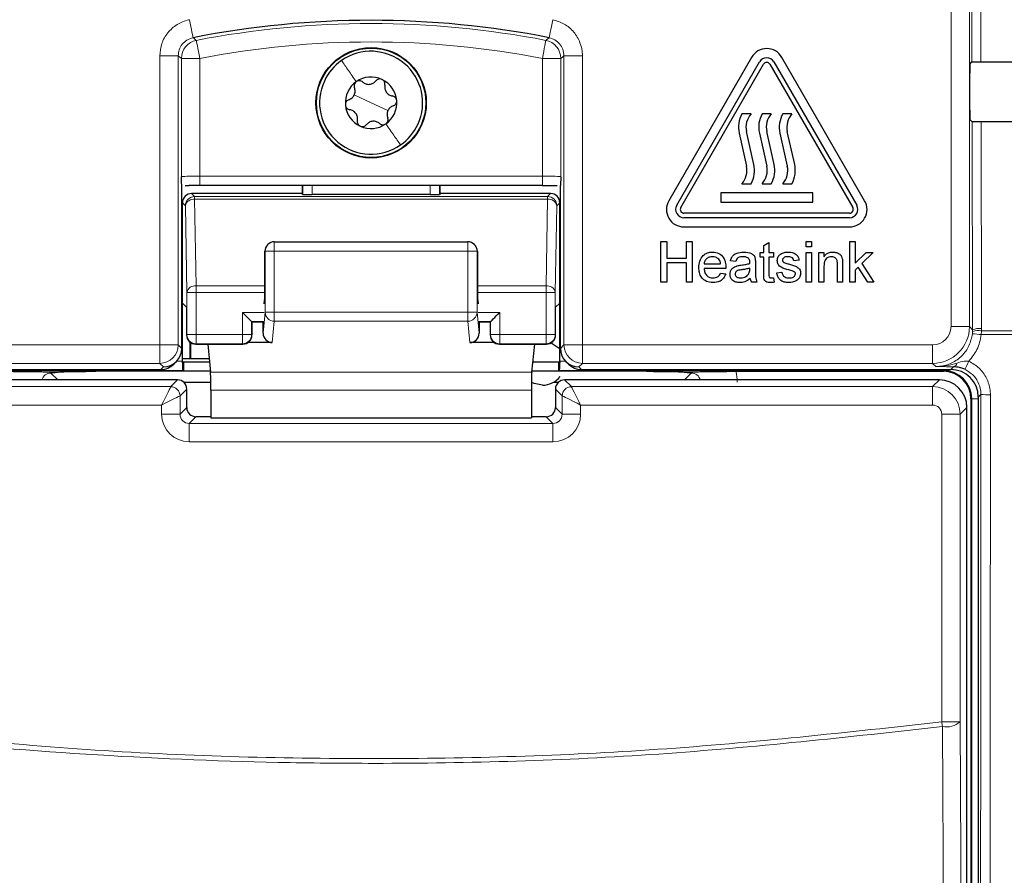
# Model space of a CAD drawing. Header units: millimetres. Extents: x 5 to 418, y 2 to 292.
# Tile 18 of 50: x 106 to 120, y 158 to 170. Entities that reach past the tile are written whole.
import ezdxf

# ---------------------------------------------------------------- set-up
doc = ezdxf.new("R2010")
doc.units = ezdxf.units.MM

msp = doc.modelspace()

# ---------------------------------------------------------------- linework, layer by layer
at = {"color": 7, "linetype": 'Continuous', "lineweight": 18}
for p, q in [((118.9879, 165.3394), (118.9879, 186.2565)), ((119.2378, 186.2565), (119.2378, 165.3394)), ((119.2723, 168.9365), (119.2707, 169.628)), ((119.3916, 169.6258), (119.3932, 168.9387)), ((108.2379, 165.0894), (108.2379, 169.0205)), ((108.2379, 169.0205), (108.4878, 169.0205)), ((108.4878, 169.0205), (108.4878, 165.0894)), ((108.5316, 167.3772), (108.5316, 168.9845)), ((108.5316, 168.9845), (108.7816, 168.9845)), ((108.7816, 168.9845), (108.7816, 167.3837)), ((113.4355, 168.9845), (113.6855, 168.9845)), ((113.4355, 167.3837), (113.4355, 168.9845)), ((113.6855, 168.9845), (113.6855, 167.3772)), ((113.9792, 169.0205), (113.7293, 169.0205)), ((113.7293, 165.0894), (113.7293, 169.0205)), ((113.9792, 169.0205), (113.9792, 165.0894)), ((111.1086, 168.3815), (110.8801, 168.4881)), ((111.1086, 168.3815), (111.337, 168.2748)), ((119.2809, 165.2964), (119.2742, 168.1245)), ((119.3951, 168.1223), (119.4017, 165.3129)), ((108.7816, 167.2587), (108.7816, 167.3837)), ((108.7816, 167.3837), (113.4355, 167.3837)), ((113.4355, 167.2587), (113.4355, 167.3837)), ((110.1814, 167.137), (110.1814, 167.2587)), ((110.3064, 167.2587), (110.3064, 167.1348)), ((111.9107, 167.1348), (111.9107, 167.2587)), ((112.0357, 167.2587), (112.0357, 167.137)), ((108.6703, 167.1479), (108.7108, 167.1073)), ((108.7108, 167.1073), (108.7108, 167.0707)), ((108.7108, 167.1073), (113.5063, 167.1073)), ((113.5063, 167.1073), (113.5468, 167.1479)), ((113.5063, 167.0707), (113.5063, 167.1073)), ((108.5859, 166.9824), (108.5453, 167.0229)), ((108.6064, 165.8047), (108.5859, 166.9824)), ((108.7108, 167.0707), (108.7314, 165.8931)), ((108.7108, 167.0707), (113.5063, 167.0707)), ((113.4857, 165.8931), (113.5063, 167.0707)), ((113.6313, 166.9824), (113.6107, 165.8047)), ((113.6718, 167.0229), (113.6313, 166.9824)), ((109.7939, 166.3668), (109.7939, 166.4917)), ((112.4232, 166.3668), (112.4232, 166.4917)), ((109.6689, 166.3668), (109.6645, 166.3624)), ((109.6689, 166.3668), (109.7939, 166.3668)), ((109.6689, 165.5352), (109.6689, 166.3668)), ((109.7939, 166.3668), (109.7939, 165.5352)), ((112.4232, 166.3668), (109.7939, 166.3668)), ((112.4232, 165.5352), (112.4232, 166.3668)), ((112.4232, 166.3668), (112.5482, 166.3668)), ((112.5482, 166.3668), (112.5482, 165.5352)), ((112.5526, 166.3624), (112.5482, 166.3668)), ((108.7314, 165.8931), (108.7314, 165.8047)), ((108.7314, 165.8931), (109.6645, 165.8931)), ((112.5526, 165.8931), (113.4857, 165.8931)), ((113.4857, 165.8047), (113.4857, 165.8931)), ((108.6064, 165.2314), (108.6064, 165.8047)), ((108.7314, 165.8047), (108.6064, 165.8047)), ((108.7314, 165.8047), (108.7314, 165.2314)), ((108.7314, 165.8047), (109.6644, 165.8047)), ((112.5528, 165.8047), (113.4857, 165.8047)), ((113.4857, 165.2314), (113.4857, 165.8047)), ((113.6107, 165.8047), (113.4857, 165.8047)), ((113.6107, 165.8047), (113.6107, 165.2314)), ((109.3607, 165.2314), (109.3607, 165.5314)), ((109.6536, 165.5314), (109.3607, 165.5314)), ((109.6414, 165.2493), (109.6689, 165.5352)), ((109.6689, 165.5352), (109.7939, 165.5352)), ((109.7939, 165.5352), (112.4232, 165.5352)), ((109.7939, 165.4122), (109.7939, 165.5352)), ((112.4232, 165.5352), (112.5482, 165.5352)), ((112.4232, 165.4122), (112.4232, 165.5352)), ((112.5482, 165.5352), (112.5757, 165.2493)), ((112.8564, 165.5314), (112.5635, 165.5314)), ((112.8564, 165.5314), (112.8564, 165.2314)), ((109.4857, 165.4065), (109.4857, 165.2314)), ((109.6515, 165.4065), (109.4857, 165.4065)), ((109.7939, 165.4122), (109.766, 165.1227)), ((112.4232, 165.4122), (109.7939, 165.4122)), ((112.4511, 165.1227), (112.4232, 165.4122)), ((112.7314, 165.4065), (112.5657, 165.4065)), ((112.7314, 165.2314), (112.7314, 165.4065)), ((108.6016, 165.2267), (108.6064, 165.2314)), ((108.7314, 165.2314), (108.6064, 165.2314)), ((108.7314, 165.2314), (108.7314, 165.1065)), ((108.7314, 165.2314), (109.3607, 165.2314)), ((109.3607, 165.1065), (109.3607, 165.2314)), ((109.4857, 165.2314), (109.3607, 165.2314)), ((109.4857, 165.2314), (109.4905, 165.2267)), ((112.7266, 165.2267), (112.7314, 165.2314)), ((112.8564, 165.2314), (112.7314, 165.2314)), ((112.8564, 165.2314), (112.8564, 165.1065)), ((112.8564, 165.2314), (113.4857, 165.2314)), ((113.4857, 165.1065), (113.4857, 165.2314)), ((113.6107, 165.2314), (113.4857, 165.2314)), ((113.6107, 165.2314), (113.6155, 165.2267)), ((119.2378, 165.3394), (118.9879, 165.3394)), ((119.2378, 165.3394), (119.2809, 165.2964)), ((119.2779, 165.2405), (119.2803, 165.2721)), ((119.2803, 165.2721), (119.2809, 165.2964)), ((119.401, 165.2827), (119.3979, 165.23)), ((125.4885, 165.23), (119.3979, 165.23)), ((119.4017, 165.3129), (119.401, 165.2827)), ((119.401, 165.2827), (125.4878, 165.2827)), ((103.4792, 165.0894), (108.2379, 165.0894)), ((108.2379, 165.0894), (108.2379, 164.8394)), ((108.2379, 165.0894), (108.4878, 165.0894)), ((108.4878, 165.0894), (108.5359, 165.0413)), ((108.7314, 165.1065), (108.7266, 165.1017)), ((108.7314, 165.1065), (109.3607, 165.1065)), ((109.3655, 165.1017), (109.3607, 165.1065)), ((112.8564, 165.1065), (112.8516, 165.1017)), ((112.8564, 165.1065), (113.4857, 165.1065)), ((113.4905, 165.1017), (113.4857, 165.1065)), ((113.6812, 165.0413), (113.7293, 165.0894)), ((113.7293, 165.0894), (113.9792, 165.0894)), ((113.9792, 164.8394), (113.9792, 165.0894)), ((113.9792, 165.0894), (118.7379, 165.0894)), ((118.7379, 164.8394), (118.7379, 165.0894)), ((108.2379, 164.8394), (103.4792, 164.8394)), ((108.2859, 164.7914), (108.2379, 164.8394)), ((108.4654, 164.8674), (108.5453, 164.8674)), ((113.6718, 164.8674), (113.7517, 164.8674)), ((113.9792, 164.8394), (113.9312, 164.7914)), ((118.7379, 164.8394), (113.9792, 164.8394)), ((118.781, 164.7964), (118.7379, 164.8394)), ((108.5474, 164.7424), (103.3336, 164.7424)), ((106.7582, 164.7066), (106.8503, 164.6145)), ((108.2509, 164.7565), (108.2859, 164.7914)), ((113.2901, 164.7204), (108.927, 164.7204)), ((118.8836, 164.7424), (113.6697, 164.7424)), ((113.9312, 164.7914), (113.9662, 164.7565)), ((115.3668, 164.6145), (115.4589, 164.7066)), ((118.8836, 164.7424), (118.8836, 164.7565)), ((118.8836, 164.7424), (118.8836, 164.7315)), ((118.9836, 164.7565), (119.0204, 164.7933)), ((108.3875, 164.5229), (108.4791, 164.6145)), ((113.738, 164.6145), (113.8296, 164.5229)), ((118.7375, 164.5229), (118.8292, 164.6145)), ((103.4796, 164.5229), (108.3875, 164.5229)), ((108.6041, 164.4895), (108.5125, 164.3979)), ((113.2866, 164.4744), (108.9306, 164.4744)), ((113.7046, 164.3979), (113.613, 164.4895)), ((113.8296, 164.5229), (118.7375, 164.5229)), ((118.7375, 164.5229), (118.7375, 164.2729)), ((119.3937, 164.4166), (119.3586, 164.3815)), ((108.2625, 164.2729), (103.4796, 164.2729)), ((108.2625, 164.1479), (108.2625, 164.2729)), ((108.5125, 164.3979), (108.5125, 164.1479)), ((113.7046, 164.1479), (113.7046, 164.3979)), ((113.9546, 164.2729), (113.9546, 164.1479)), ((118.7375, 164.2729), (113.9546, 164.2729)), ((119.2695, 164.3565), (119.2586, 164.3565)), ((119.2695, 164.3565), (119.3586, 164.3565)), ((119.2695, 136.1315), (119.2695, 164.3565)), ((108.2625, 164.1479), (108.5125, 164.1479)), ((108.5125, 164.1479), (108.6041, 164.2395)), ((113.613, 164.2395), (113.7046, 164.1479)), ((113.9546, 164.1479), (113.7046, 164.1479)), ((118.8625, 159.9667), (118.8625, 164.1479)), ((119.1125, 164.1479), (118.8625, 164.1479)), ((119.2041, 164.2396), (119.1125, 164.1479)), ((119.1125, 164.1479), (119.1125, 159.9667)), ((108.7291, 164.1145), (108.6375, 164.0229)), ((108.6375, 163.7729), (108.6375, 164.0229)), ((108.6375, 164.0229), (113.5797, 164.0229)), ((113.5797, 164.0229), (113.488, 164.1145)), ((113.5797, 163.7729), (113.5797, 164.0229)), ((113.5797, 163.7729), (108.6375, 163.7729)), ((119.1125, 159.9667), (118.8625, 159.9667))]:
    msp.add_line(p, q, dxfattribs=at)
at = {"color": 7, "linetype": 'Continuous', "lineweight": 25}
for p, q in [((116.2779, 168.9988), (115.1529, 167.0502)), ((117.8142, 167.0502), (116.6892, 168.9988)), ((115.2611, 166.9877), (116.3861, 168.9363)), ((115.3153, 166.9565), (116.4403, 168.905)), ((116.5269, 168.905), (117.6519, 166.9565)), ((116.581, 168.9363), (117.706, 166.9877)), ((119.2444, 168.9086), (119.2723, 168.9365)), ((119.2423, 168.2793), (119.2423, 168.7836)), ((116.2711, 168.2315), (116.1461, 168.2315)), ((116.5461, 168.2315), (116.4211, 168.2315)), ((116.8259, 168.2315), (116.7009, 168.2315)), ((119.2742, 168.1245), (119.2444, 168.1543)), ((116.1084, 167.9691), (116.2086, 167.5214)), ((116.3087, 167.5438), (116.2086, 167.9915)), ((116.3834, 167.9691), (116.4836, 167.5214)), ((116.5837, 167.5438), (116.4836, 167.9915)), ((116.6633, 167.9691), (116.7634, 167.5214)), ((116.8635, 167.5438), (116.7634, 167.9915)), ((108.5359, 165.0415), (108.5359, 167.2592)), ((108.5812, 167.2576), (108.6352, 167.258)), ((113.4355, 167.2587), (108.7816, 167.2587)), ((110.1705, 167.2587), (110.1705, 167.1479)), ((112.0466, 167.1479), (112.0466, 167.2587)), ((113.6812, 165.0415), (113.6812, 167.2592)), ((116.1461, 167.2815), (116.2711, 167.2815)), ((116.4211, 167.2815), (116.5461, 167.2815)), ((116.7009, 167.2815), (116.8259, 167.2815)), ((110.1705, 167.1479), (108.6703, 167.1479)), ((110.1814, 167.137), (110.1705, 167.1479)), ((111.9107, 167.1348), (110.3064, 167.1348)), ((112.0466, 167.1479), (112.0357, 167.137)), ((113.5468, 167.1479), (112.0466, 167.1479)), ((117.1086, 167.1565), (115.8586, 167.1565)), ((115.8586, 167.1565), (115.8586, 167.0315)), ((117.1086, 167.0315), (117.1086, 167.1565)), ((108.5453, 165.6584), (108.5453, 167.0229)), ((113.6718, 165.6584), (113.6718, 167.0229)), ((115.8586, 167.0315), (117.1086, 167.0315)), ((117.6086, 166.8815), (115.3586, 166.8815)), ((117.6086, 166.819), (115.3586, 166.819)), ((115.3586, 166.694), (117.6086, 166.694)), ((109.7055, 166.4551), (109.7018, 166.4514)), ((109.7939, 166.4917), (112.4232, 166.4917)), ((112.5154, 166.4514), (112.5116, 166.4551)), ((115.047, 165.944), (115.047, 166.494)), ((115.047, 166.494), (115.1246, 166.494)), ((115.1246, 166.494), (115.1246, 166.2683)), ((115.3925, 166.2683), (115.3925, 166.494)), ((115.3925, 166.494), (115.4701, 166.494)), ((115.4701, 166.494), (115.4701, 165.944)), ((116.4432, 166.4437), (116.5137, 166.4838)), ((116.4432, 166.3459), (116.4432, 166.4437)), ((116.5137, 166.4838), (116.5137, 166.3459)), ((117.0214, 166.494), (117.0919, 166.494)), ((117.0214, 166.4234), (117.0214, 166.494)), ((117.0919, 166.4234), (117.0214, 166.4234)), ((117.0919, 166.494), (117.0919, 166.4234)), ((117.6149, 165.944), (117.6149, 166.494)), ((117.6149, 166.494), (117.6854, 166.494)), ((117.6854, 166.494), (117.6854, 166.2022)), ((109.6645, 165.8515), (109.6645, 166.3624)), ((112.5526, 166.3624), (112.5526, 165.8515)), ((116.3938, 166.3459), (116.4432, 166.3459)), ((116.3938, 166.2824), (116.3938, 166.3459)), ((116.4432, 166.2824), (116.3938, 166.2824)), ((116.4432, 166.0569), (116.4432, 166.2824)), ((116.5137, 166.3459), (116.5771, 166.3459)), ((116.5137, 166.2824), (116.5137, 166.0544)), ((116.5771, 166.2824), (116.5137, 166.2824)), ((116.5771, 166.3459), (116.5771, 166.2824)), ((117.0214, 165.944), (117.0214, 166.3459)), ((117.0214, 166.3459), (117.0919, 166.3459)), ((117.0919, 166.3459), (117.0919, 165.944)), ((117.1906, 165.944), (117.1906, 166.3459)), ((117.1906, 166.3459), (117.2611, 166.3459)), ((117.2611, 166.3459), (117.2611, 166.2898)), ((117.6854, 166.2022), (117.8328, 166.3459)), ((117.931, 166.3459), (117.7766, 166.1956)), ((117.8328, 166.3459), (117.931, 166.3459)), ((115.1246, 166.2683), (115.3925, 166.2683)), ((115.3925, 166.2049), (115.1246, 166.2049)), ((115.1246, 166.2049), (115.1246, 165.944)), ((115.3925, 165.944), (115.3925, 166.2049)), ((115.6323, 166.1907), (115.8579, 166.1907)), ((116.0624, 166.226), (115.9919, 166.2331)), ((116.3303, 166.2045), (116.3303, 166.1185)), ((116.9227, 166.2401), (116.8521, 166.2331)), ((117.2611, 166.1595), (117.2611, 165.944)), ((117.4445, 165.944), (117.4445, 166.1839)), ((117.515, 166.1899), (117.515, 165.944)), ((117.7258, 166.1461), (117.6854, 166.1067)), ((117.8556, 165.944), (117.7258, 166.1461)), ((117.7766, 166.1956), (117.938, 165.944)), ((115.9281, 166.1273), (115.6323, 166.1273)), ((115.8571, 166.0638), (115.9262, 166.0568)), ((116.2525, 166.1138), (116.2528, 166.1343)), ((116.6195, 166.0709), (116.69, 166.0779)), ((117.6854, 166.1067), (117.6854, 165.944)), ((115.1246, 165.944), (115.047, 165.944)), ((115.4701, 165.944), (115.3925, 165.944)), ((116.3515, 165.944), (116.281, 165.944)), ((116.5771, 166.0021), (116.5842, 165.943)), ((117.0919, 165.944), (117.0214, 165.944)), ((117.2611, 165.944), (117.1906, 165.944)), ((117.515, 165.944), (117.4445, 165.944)), ((117.6854, 165.944), (117.6149, 165.944)), ((117.938, 165.944), (117.8556, 165.944)), ((108.6016, 165.602), (108.5453, 165.6584)), ((108.5453, 164.8674), (108.5453, 165.6584)), ((109.6536, 165.6498), (109.6627, 165.7279)), ((112.5545, 165.7279), (112.5635, 165.6498)), ((113.6718, 165.6584), (113.6155, 165.602)), ((113.6718, 164.8674), (113.6718, 165.6584)), ((108.6016, 165.602), (108.6016, 165.2267)), ((113.6155, 165.2267), (113.6155, 165.602)), ((109.4857, 165.4065), (109.4905, 165.4017)), ((109.4905, 165.2267), (109.4905, 165.4017)), ((109.6423, 165.3973), (109.4905, 165.3973)), ((109.6414, 165.2493), (109.6414, 165.3973)), ((112.7266, 165.3973), (112.5749, 165.3973)), ((112.5757, 165.3973), (112.5757, 165.2493)), ((112.7314, 165.4065), (112.7266, 165.4017)), ((112.7266, 165.4017), (112.7266, 165.2267)), ((108.6461, 165.1312), (108.6461, 164.9063)), ((108.6599, 164.9063), (108.6599, 165.121)), ((108.7266, 165.1017), (109.3655, 165.1017)), ((108.8902, 165.1017), (108.927, 164.7204)), ((109.766, 165.1227), (109.4348, 165.1227)), ((112.7823, 165.1227), (112.4511, 165.1227)), ((112.8516, 165.1017), (113.4905, 165.1017)), ((113.3269, 165.1017), (113.2901, 164.7204)), ((108.5359, 165.0413), (108.5359, 165.0415)), ((113.6812, 165.0413), (113.6812, 165.0415)), ((108.4277, 164.8297), (108.4627, 164.8647)), ((108.5452, 164.8448), (108.5453, 164.8448)), ((108.5453, 164.9063), (108.9091, 164.9063)), ((108.5584, 164.8578), (108.5453, 164.8448)), ((108.9137, 164.8578), (108.5584, 164.8578)), ((108.5584, 164.8578), (108.5584, 164.7315)), ((113.6587, 164.8578), (113.3034, 164.8578)), ((113.6718, 164.8448), (113.6587, 164.8578)), ((113.6587, 164.7315), (113.6587, 164.8578)), ((113.6718, 164.8448), (113.6719, 164.8448)), ((113.7544, 164.8647), (113.7894, 164.8297)), ((103.2335, 164.7565), (108.2509, 164.7565)), ((108.5584, 164.7315), (107.3668, 164.7315)), ((108.5584, 164.7315), (108.5474, 164.7424)), ((108.9259, 164.7315), (108.5584, 164.7315)), ((113.6587, 164.7315), (113.2912, 164.7315)), ((113.6697, 164.7424), (113.6587, 164.7315)), ((114.8503, 164.7315), (113.6587, 164.7315)), ((113.9662, 164.7565), (118.9836, 164.7565)), ((116.0649, 164.7315), (118.8836, 164.7315)), ((108.4791, 164.6145), (103.3879, 164.6145)), ((108.9301, 164.5808), (108.5645, 164.5808)), ((113.2911, 164.5808), (113.287, 164.5808)), ((113.6526, 164.5808), (113.5843, 164.5808)), ((118.8292, 164.6145), (113.738, 164.6145)), ((108.6041, 164.2395), (108.6041, 164.4895)), ((108.9306, 164.4744), (108.9306, 164.0971)), ((113.2866, 164.4744), (113.2866, 164.0971)), ((113.613, 164.4895), (113.613, 164.2395)), ((119.2586, 164.3565), (119.2586, 136.1315)), ((119.3586, 164.3815), (119.3586, 136.1323)), ((119.2041, 136.2483), (119.2041, 164.2396)), ((108.9306, 164.1145), (108.7291, 164.1145)), ((108.9306, 164.0971), (113.2866, 164.0971)), ((113.488, 164.1145), (113.2866, 164.1145))]:
    msp.add_line(p, q, dxfattribs=at)
at = {"color": 7, "linetype": 'Continuous', "lineweight": 18, "flags": 128}
for points in [[(108.641, 169.511), (108.6504, 169.4637), (108.6593, 169.4181), (108.6676, 169.3761), (108.6749, 169.3391), (108.681, 169.3086), (108.6855, 169.2856), (108.6883, 169.2712), (108.6894, 169.2658)], [(113.5761, 169.511), (113.5668, 169.4637), (113.5578, 169.4181), (113.5495, 169.3761), (113.5422, 169.3391), (113.5361, 169.3086), (113.5316, 169.2856), (113.5288, 169.2712), (113.5277, 169.2658)], [(108.6894, 169.2658), (108.6983, 169.2586), (108.7339, 169.2299)], [(108.7339, 169.2299), (108.735, 169.2244), (108.7378, 169.21), (108.7422, 169.187), (108.7482, 169.1565), (108.7554, 169.1195), (108.7635, 169.0774), (108.7724, 169.0318), (108.7816, 168.9845)], [(113.4832, 169.2299), (113.4821, 169.2244), (113.4793, 169.21), (113.4749, 169.187), (113.4689, 169.1565), (113.4617, 169.1195), (113.4536, 169.0774), (113.4447, 169.0318), (113.4355, 168.9845)], [(113.4832, 169.2299), (113.4921, 169.237), (113.5277, 169.2658)], [(108.5316, 168.9845), (108.5097, 169.0026), (108.4878, 169.0205)], [(113.7293, 169.0205), (113.7074, 169.0026), (113.6855, 168.9845)], [(108.2625, 164.2729), (108.2866, 164.3212), (108.3098, 164.3676), (108.3313, 164.4104), (108.3501, 164.4481), (108.3657, 164.4793), (108.3774, 164.5026), (108.3847, 164.5173), (108.3875, 164.5229)], [(113.8296, 164.5229), (113.8324, 164.5173), (113.8397, 164.5026), (113.8514, 164.4793), (113.867, 164.4481), (113.8858, 164.4104), (113.9073, 164.3676), (113.9305, 164.3212), (113.9546, 164.2729)], [(108.2625, 164.2729), (108.3108, 164.297), (108.3572, 164.3202), (108.4, 164.3417), (108.4377, 164.3605), (108.4689, 164.3761), (108.4922, 164.3878), (108.5069, 164.3951), (108.5125, 164.3979)], [(113.7046, 164.3979), (113.7102, 164.3951), (113.7249, 164.3878), (113.7483, 164.3761), (113.7794, 164.3605), (113.8171, 164.3417), (113.8599, 164.3202), (113.9064, 164.297), (113.9546, 164.2729)], [(118.8708, 159.902), (118.8698, 159.9099), (118.8688, 159.9179), (118.8678, 159.9259), (118.8667, 159.934), (118.8657, 159.9422), (118.8646, 159.9503), (118.8636, 159.9585), (118.8625, 159.9667)], [(118.9308, 147.1431), (118.9285, 147.626), (118.9194, 149.5577), (118.8831, 157.2844), (118.8708, 159.902)], [(119.1125, 159.9667), (119.1423, 153.6037), (119.1722, 147.2078)]]:
    msp.add_lwpolyline(points, dxfattribs=at)
at = {"color": 7, "linetype": 'Continuous', "lineweight": 25, "flags": 128}
for points in [[(109.3607, 165.5314), (109.3848, 165.5073), (109.408, 165.4841), (109.4295, 165.4627), (109.4483, 165.4438), (109.4639, 165.4283), (109.4756, 165.4166), (109.4829, 165.4092), (109.4857, 165.4065)], [(112.7314, 165.4065), (112.7342, 165.4092), (112.7415, 165.4166), (112.7532, 165.4283), (112.7688, 165.4438), (112.7876, 165.4627), (112.8091, 165.4841), (112.8323, 165.5073), (112.8564, 165.5314)], [(113.5567, 165.1207), (113.6507, 165.057), (113.6718, 165.0335)], [(113.4377, 164.5427), (113.3224, 164.5656), (113.2911, 164.5808)]]:
    msp.add_lwpolyline(points, dxfattribs=at)
at = {"color": 7, "linetype": 'Continuous', "lineweight": 25}
for radius in [0.75, 0.743]:
    msp.add_circle((111.1086, 168.3815), radius, dxfattribs=at)
for centre, radius, start, end in [((111.1086, 157.0065), 12.4957, 78.83718, 101.16282), ((116.4836, 168.88), 0.2375, 30, 150), ((111.1086, 168.3815), 0.7, 124.98633, 154.98633), ((111.1086, 168.3815), 0.7, 334.98633, 124.98633), ((116.4836, 168.88), 0.1125, 30, 150), ((116.4836, 168.88), 0.05, 30, 150), ((111.1086, 168.3815), 0.35, 64.98633, 124.98633), ((111.1086, 168.3815), 0.35, 4.98633, 64.98633), ((111.1086, 168.3815), 0.7, 154.98633, 304.98633), ((111.1086, 168.3815), 0.35, 124.98633, 184.98633), ((111.1086, 168.3815), 0.35, 184.98633, 244.98633), ((111.1086, 168.3815), 0.35, 304.98633, 4.98633), ((116.4732, 168.0507), 0.3738, 151.07724, 192.60593), ((116.4732, 168.0507), 0.2712, 138.198, 192.60593), ((116.7482, 168.0507), 0.3738, 151.07724, 192.60593), ((116.7482, 168.0507), 0.2712, 138.198, 192.60593), ((117.0281, 168.0507), 0.3738, 151.07724, 192.60593), ((117.0281, 168.0507), 0.2712, 138.198, 192.60593), ((111.1086, 168.3815), 0.35, 244.98633, 304.98633), ((111.1086, 168.3815), 0.7, 304.98633, 334.98633), ((115.9439, 167.4622), 0.2712, 318.198, 12.60593), ((115.9439, 167.4622), 0.3738, 331.07724, 12.60593), ((116.2189, 167.4622), 0.2712, 318.198, 12.60593), ((116.2189, 167.4622), 0.3738, 331.07724, 12.60593), ((116.4987, 167.4622), 0.2712, 318.198, 12.60593), ((116.4987, 167.4622), 0.3738, 331.07724, 12.60593), ((115.3586, 166.9315), 0.2375, 150, 270), ((115.3586, 166.9315), 0.1125, 150, 270), ((115.3586, 166.9315), 0.05, 150, 270), ((117.6086, 166.9315), 0.2375, 270, 30), ((117.6086, 166.9315), 0.1125, 270, 30), ((117.6086, 166.9315), 0.05, 270, 30), ((109.7939, 166.3668), 0.125, 90, 135), ((112.4232, 166.3668), 0.125, 45, 90), ((108.7267, 165.2267), 0.125, 180.02282, 269.97633), ((109.3654, 165.2267), 0.125, 270.02332, 359.97839), ((112.8517, 165.2267), 0.125, 180.02196, 269.97633), ((113.4904, 165.2267), 0.125, 270.02367, 359.97718), ((118.8836, 164.3565), 0.3859, 0, 90), ((118.8836, 164.3565), 0.375, 0, 90), ((108.4791, 164.4895), 0.125, 0.02053, 89.98204), ((113.4377, 164.844), 0.3013, 270, 322.2183), ((113.738, 164.4895), 0.125, 90.01796, 179.97947)]:
    msp.add_arc(centre, radius, start, end, dxfattribs=at)
at = {"color": 7, "linetype": 'Continuous', "lineweight": 18}
for centre, radius, start, end in [((111.1086, 157.0065), 12.4519, 79.00614, 100.99386), ((108.7817, 168.9844), 0.2501, 101.01181, 179.98238), ((113.4354, 168.9844), 0.2501, 0.01762, 78.98819), ((111.1086, 157.0065), 12.202, 79.00614, 100.99386), ((108.7109, 166.9823), 0.125, 90.01846, 179.98325), ((113.5062, 166.9823), 0.125, 0.01675, 89.98154), ((108.6966, 166.9583), 0.1133, 82.77574, 167.76505), ((113.5205, 166.9583), 0.1133, 12.23495, 97.22426), ((109.7939, 166.3668), 0.1249, 135.00031, 180.01878), ((112.4233, 166.3668), 0.1249, 359.98122, 44.99969), ((108.7171, 165.7807), 0.1133, 82.77627, 167.76452), ((113.5, 165.7807), 0.1133, 12.23548, 97.22373), ((109.7934, 165.5366), 0.1245, 180.66984, 270.24855), ((112.4238, 165.5366), 0.1244, 269.75059, 359.33102), ((108.7314, 165.2315), 0.125, 180.02196, 269.97633), ((109.3607, 165.2315), 0.125, 270.02367, 359.97718), ((112.8564, 165.2315), 0.125, 180.02282, 269.97633), ((113.4857, 165.2315), 0.125, 270.02367, 359.97804), ((118.7378, 165.3394), 0.5, 270.00873, 359.99127), ((119.2221, 163.9121), 1.3296, 82.40082, 87.59431), ((119.3618, 165.0359), 0.2498, 80.96204, 109.02292), ((119.374, 165.066), 0.2485, 83.60786, 112.01603), ((108.2378, 165.0895), 0.25, 270.01839, 359.98075), ((113.9793, 165.0895), 0.25, 180.01925, 269.98161), ((119.0049, 164.8569), 0.0655, 283.67499, 348.64631), ((118.4998, 165.1681), 0.7889, 328.71556, 337.70179), ((108.3874, 164.3978), 0.125, 0.02282, 89.97633), ((113.8297, 164.3978), 0.125, 90.02367, 179.97718), ((119.4911, 165.6126), 1.2, 265.34023, 271.51577), ((118.9227, 160.1917), 0.2943, 259.84451, 310.13881)]:
    msp.add_arc(centre, radius, start, end, dxfattribs=at)
at = {"color": 7, "linetype": 'Continuous', "lineweight": 25}
for centre, major_axis, ratio, start_param, end_param in [((119.2445, 168.7836), (0, 0.125), 0.0174551, 0.0174533, 1.5707963), ((111.1086, 173.2773), (248.6975, 0), 0.0174551, 4.7457074, 4.7621688), ((119.2445, 168.2793), (0, 0.125), 0.0174551, 1.5707963, 3.1241394), ((111.1086, 163.8058), (247.4302, 0), 0.0174551, 1.5207614, 1.5372995), ((108.7816, 167.2521), (0.375, 0), 0.0174551, 1.5707963, 1.9794839), ((108.6703, 167.0229), (0.0884, -0.0884), 0.9996955, 2.3563468, 3.9268385), ((110.3064, 167.137), (0.125, 0), 0.0174551, 3.1590459, 4.712389), ((111.9107, 167.137), (0.125, 0), 0.0174551, 4.712389, 6.265732), ((113.5468, 167.0229), (-0.0884, -0.0884), 0.9996955, 2.3563468, 3.9268385), ((109.7917, 166.3646), (0.1179, 0.0489), 0.9756194, 1.9722982, 2.7400908), ((112.4254, 166.3646), (0.1179, -0.0489), 0.9756194, 0.4015019, 1.1692945), ((109.7895, 166.3624), (0.0884, 0.0884), 0.9996955, 2.3385889, 2.3563468), ((112.4276, 166.3624), (0.0884, -0.0884), 0.9996955, 0.7852459, 0.8030037), ((109.6623, 165.8515), (0, 0.125), 0.0174551, 3.2911086, 4.712389), ((112.5548, 165.8515), (0, 0.125), 0.0174551, 1.5707963, 2.9920767), ((109.7664, 165.2497), (-0.0122, -0.1265), 0.9838215, 4.8099607, 6.3776443), ((112.4507, 165.2497), (-0.0122, 0.1265), 0.9838215, 3.0471336, 4.6148173), ((108.2859, 165.0414), (0.25, 0), 0.9996955, 4.712389, 6.2828806), ((113.9312, 165.0414), (0.25, 0), 0.9996955, 3.1418973, 4.712389), ((108.251, 165.0065), (0.1768, 0.1768), 0.9996955, 3.9268385, 4.712389), ((108.5431, 164.8674), (0, 0.125), 0.0174551, 4.5305121, 4.712389), ((108.5475, 164.8674), (0, 0.125), 0.0174551, 1.7526732, 3.1241394), ((113.6696, 164.8674), (0, 0.125), 0.0174551, 3.1590459, 4.5305121), ((113.674, 164.8674), (0, 0.125), 0.0174551, 1.5707963, 1.7526732), ((113.9661, 165.0065), (0.1768, -0.1768), 0.9996955, 4.712389, 5.4979394), ((108.9262, 164.4744), (0, 0.25), 0.0174551, 4.712389, 6.103873), ((113.2909, 164.4744), (0, 0.25), 0.0174551, 0.1793123, 1.5707963), ((118.9835, 164.3814), (0.2652, 0.2652), 0.9996955, 5.4979394, 7.0684312), ((118.8291, 164.2395), (0.2652, -0.2652), 0.9998985, 0.7855505, 2.3560422), ((108.7292, 164.2396), (0.0885, 0.0885), 0.9984793, 2.3563468, 3.9268385), ((113.4879, 164.2396), (0.0885, -0.0885), 0.9984793, 5.4979394, 7.0684312)]:
    msp.add_ellipse(centre, major_axis=major_axis, ratio=ratio, start_param=start_param, end_param=end_param, dxfattribs=at)
at = {"color": 7, "linetype": 'Continuous', "lineweight": 18}
for centre, major_axis, ratio, start_param, end_param in [((108.7816, 167.3771), (0.25, 0), 0.0261826, 1.5707963, 3.1241394), ((113.4355, 167.3771), (0.25, 0), 0.0261826, 0.0174533, 1.5707963), ((118.7378, 165.3394), (-0.1768, 0.1768), 0.9996955, 2.3563468, 3.9268385), ((106.7599, 164.5801), (0.0906, -0.0906), 0.9759379, 2.357564, 3.6635835), ((115.4572, 164.5801), (0.0906, 0.0906), 0.9759379, 5.7611944, 7.0672139), ((115.4572, 164.5801), (-0.4432, -0.4432), 0.9972647, 2.357564, 2.5991163), ((118.7375, 164.1479), (0.2652, -0.2652), 0.9998985, 0.7855505, 2.3560422), ((118.7375, 164.1479), (0.0884, 0.0884), 0.9996955, 5.4979394, 7.0684312), ((108.6376, 164.148), (-0.2652, -0.2652), 0.9996955, 5.4979394, 7.0684312), ((108.6376, 164.148), (0.0885, 0.0885), 0.9984793, 2.3563468, 3.9268385), ((113.5795, 164.148), (0.2652, -0.2652), 0.9996955, 5.4979394, 7.0684312), ((113.5795, 164.148), (0.0885, -0.0885), 0.9984793, 5.4979394, 7.0684312)]:
    msp.add_ellipse(centre, major_axis=major_axis, ratio=ratio, start_param=start_param, end_param=end_param, dxfattribs=at)
for points, knots in [([(108.641, 169.511), (108.6367, 169.5101), (108.5776, 169.4979), (108.4674, 169.4524), (108.3407, 169.3388), (108.2545, 169.1892), (108.2434, 169.0767), (108.2379, 169.0205)], [0, 0, 0, 0, 0.019364, 0.2645063, 0.509653, 0.754827, 1, 1, 1, 1]), ([(113.9792, 169.0205), (113.9792, 169.0249), (113.9787, 169.0853), (113.9554, 169.2022), (113.8685, 169.3485), (113.7383, 169.4621), (113.6302, 169.4947), (113.5761, 169.511)], [0, 0, 0, 0, 0.0193711, 0.2645107, 0.5096569, 0.7548309, 1, 1, 1, 1]), ([(108.4878, 169.0205), (108.4906, 169.0487), (108.4961, 169.1049), (108.5393, 169.1793), (108.604, 169.2394), (108.6602, 169.2568), (108.6894, 169.2658)], [0, 0, 0, 0, 0.2452766, 0.4904991, 0.7356937, 1, 1, 1, 1]), ([(113.5277, 169.2658), (113.5548, 169.2576), (113.6089, 169.2413), (113.6736, 169.1846), (113.7199, 169.1094), (113.7261, 169.0509), (113.7293, 169.0205)], [0, 0, 0, 0, 0.2452688, 0.4904914, 0.7356864, 1, 1, 1, 1]), ([(110.7072, 168.955), (110.7374, 168.9118), (110.7977, 168.8256), (110.8712, 168.7207), (110.9079, 168.6682)], [0, 0, 0, 0, 0.49999571, 1, 1, 1, 1]), ([(111.5099, 167.8079), (111.4797, 167.8511), (111.4194, 167.9373), (111.346, 168.0422), (111.3092, 168.0947)], [0, 0, 0, 0, 0.5000032, 1, 1, 1, 1]), ([(118.781, 164.7964), (118.7996, 164.797), (118.8741, 164.7995), (119.0023, 164.8374), (119.1407, 164.9358), (119.2428, 165.075), (119.2662, 165.1853), (119.2779, 165.2405)], [0, 0, 0, 0, 0.07714291, 0.30784613, 0.5384294, 0.76919292, 1, 1, 1, 1]), ([(119.3979, 165.23), (119.3839, 165.1604), (119.357, 165.0262), (119.2711, 164.9199), (119.2297, 164.8688)], [0, 0, 0, 0, 0.51896983, 1, 1, 1, 1]), ([(118.781, 164.7964), (118.7817, 164.7964), (118.7846, 164.7964), (118.7951, 164.7964), (118.8453, 164.7974), (118.9396, 164.8073), (119.0241, 164.8312), (119.0691, 164.844)], [0, 0, 0, 0, 0.0073771, 0.0295406, 0.1082781, 0.5243915, 1, 1, 1, 1]), ([(119.0691, 164.844), (119.1009, 164.8544), (119.1524, 164.8713), (119.2083, 164.8695), (119.2297, 164.8688)], [0, 0, 0, 0, 0.6162644, 1, 1, 1, 1]), ([(119.2297, 164.8688), (119.2787, 164.8405), (119.3766, 164.7838), (119.4767, 164.6433), (119.5189, 164.5132), (119.522, 164.4351), (119.5229, 164.4131)], [0, 0, 0, 0, 0.2946928, 0.5893428, 0.8841771, 1, 1, 1, 1]), ([(119.0204, 164.7933), (118.9788, 164.7937), (118.8949, 164.7947), (118.8197, 164.7958), (118.7815, 164.7964), (118.781, 164.7964)], [0, 0, 0, 0, 0.4934729, 0.9935262, 1, 1, 1, 1]), ([(119.3937, 164.4166), (119.393, 164.4331), (119.3907, 164.4918), (119.3591, 164.5893), (119.2841, 164.6947), (119.2107, 164.7372), (119.174, 164.7585)], [0, 0, 0, 0, 0.1158482, 0.4107486, 0.7054037, 1, 1, 1, 1]), ([(119.3706, 136.0721), (119.3755, 140.7924), (119.3855, 150.2345), (119.3909, 159.6887), (119.3937, 164.4166)], [0, 0, 0, 0, 0.4999168, 1, 1, 1, 1]), ([(119.5229, 164.4131), (119.5228, 164.3298), (119.5226, 163.9133), (119.5217, 162.164), (119.5177, 155.1675), (119.5107, 146.1318), (119.5024, 138.4362), (119.4998, 136.064)], [0, 0, 0, 0, 0.0088087, 0.0440434, 0.1849825, 0.7487665, 1, 1, 1, 1]), ([(118.8708, 159.902), (117.5881, 159.7606), (115.0226, 159.4778), (112.0052, 159.3905), (109.4091, 159.4155), (107.2331, 159.5097), (105.0667, 159.6918), (103.7741, 159.8497), (103.3463, 159.902)], [0, 0, 0, 0, 0.24864661, 0.4972889, 0.581143, 0.74903569, 0.91692919, 1, 1, 1, 1]), ([(103.3546, 159.9667), (104.6472, 159.824), (107.2377, 159.5381), (111.1311, 159.4315), (115.0157, 159.5416), (117.5785, 159.8248), (118.8625, 159.9667)], [0, 0, 0, 0, 0.2508222, 0.502682, 0.7508343, 1, 1, 1, 1])]:
    msp.add_open_spline(points, degree=3, knots=knots, dxfattribs=at)
at = {"color": 7, "linetype": 'Continuous', "lineweight": 25}
for points, knots in [([(119.2723, 168.9365), (119.274, 168.9368), (119.2773, 168.9373), (119.2997, 168.9379), (119.3322, 168.9384), (119.3656, 168.9386), (119.3864, 168.9387), (119.3932, 168.9387)], [0, 0, 0, 0, 0.2236642, 0.4473447, 0.6703406, 0.8919171, 1, 1, 1, 1]), ([(111.2565, 168.6986), (111.2488, 168.7013), (111.2332, 168.7067), (111.2088, 168.704), (111.1873, 168.6947), (111.1771, 168.684), (111.1721, 168.6786)], [0, 0, 0, 0, 0.2492388, 0.4997242, 0.7493459, 1, 1, 1, 1]), ([(111.2955, 168.621), (111.2963, 168.6284), (111.298, 168.643), (111.2914, 168.6655), (111.2778, 168.6859), (111.2636, 168.6944), (111.2565, 168.6986)], [0, 0, 0, 0, 0.25088373, 0.49982743, 0.74997056, 1, 1, 1, 1]), ([(110.8076, 168.4236), (110.8221, 168.4301), (110.8439, 168.4399), (110.8671, 168.465), (110.8809, 168.4874), (110.8893, 168.5125), (110.8938, 168.5466), (110.8873, 168.5697), (110.8829, 168.585)], [0, 0, 0, 0, 0.249078, 0.3742239, 0.4988369, 0.6239395, 0.7497063, 1, 1, 1, 1]), ([(110.9079, 168.6682), (110.9017, 168.6628), (110.8892, 168.652), (110.8793, 168.6296), (110.8766, 168.6063), (110.8808, 168.5921), (110.8829, 168.585)], [0, 0, 0, 0, 0.2492195, 0.4997548, 0.7493475, 1, 1, 1, 1]), ([(110.9945, 168.6631), (110.9886, 168.6676), (110.9768, 168.6763), (110.954, 168.6818), (110.9295, 168.6802), (110.9151, 168.6722), (110.9079, 168.6682)], [0, 0, 0, 0, 0.2508647, 0.4998104, 0.749986, 1, 1, 1, 1]), ([(110.9945, 168.6631), (111.0074, 168.6538), (111.0268, 168.6399), (111.0602, 168.6324), (111.0865, 168.6316), (111.1124, 168.6368), (111.1442, 168.65), (111.1609, 168.6672), (111.1721, 168.6786)], [0, 0, 0, 0, 0.24914166, 0.37427401, 0.49887506, 0.62396085, 0.74973723, 1, 1, 1, 1]), ([(111.2955, 168.621), (111.2939, 168.6052), (111.2915, 168.5815), (111.3017, 168.5488), (111.3142, 168.5256), (111.3316, 168.5058), (111.3589, 168.4849), (111.3822, 168.479), (111.3977, 168.475)], [0, 0, 0, 0, 0.24915116, 0.37428599, 0.49886608, 0.62397103, 0.74973802, 1, 1, 1, 1]), ([(110.8076, 168.4236), (110.8008, 168.4206), (110.7873, 168.4148), (110.7712, 168.3977), (110.7603, 168.3758), (110.76, 168.3593), (110.7599, 168.351)], [0, 0, 0, 0, 0.2507902, 0.4997563, 0.7499286, 1, 1, 1, 1]), ([(111.4572, 168.4119), (111.4557, 168.42), (111.4526, 168.4361), (111.4381, 168.4559), (111.4192, 168.4699), (111.4049, 168.4733), (111.3977, 168.475)], [0, 0, 0, 0, 0.2492431, 0.4997667, 0.7493482, 1, 1, 1, 1]), ([(110.7599, 168.351), (110.7614, 168.343), (110.7645, 168.3268), (110.779, 168.307), (110.7979, 168.293), (110.8123, 168.2896), (110.8194, 168.2879)], [0, 0, 0, 0, 0.2492532, 0.4997259, 0.7493175, 1, 1, 1, 1]), ([(110.9216, 168.1419), (110.9232, 168.1577), (110.9256, 168.1814), (110.9154, 168.2141), (110.903, 168.2373), (110.8855, 168.2571), (110.8582, 168.278), (110.8349, 168.2839), (110.8194, 168.2879)], [0, 0, 0, 0, 0.2491583, 0.3742637, 0.4988784, 0.6239603, 0.7497309, 1, 1, 1, 1]), ([(111.4095, 168.3393), (111.395, 168.3328), (111.3733, 168.323), (111.35, 168.2979), (111.3362, 168.2755), (111.3278, 168.2504), (111.3233, 168.2163), (111.3298, 168.1932), (111.3342, 168.1779)], [0, 0, 0, 0, 0.2490963, 0.3742182, 0.4988324, 0.6239361, 0.7497041, 1, 1, 1, 1]), ([(111.4095, 168.3393), (111.4163, 168.3423), (111.4298, 168.3481), (111.446, 168.3652), (111.4568, 168.3871), (111.4571, 168.4036), (111.4572, 168.4119)], [0, 0, 0, 0, 0.2508051, 0.4997348, 0.7499892, 1, 1, 1, 1]), ([(111.3092, 168.0947), (111.3155, 168.1001), (111.3279, 168.1109), (111.3378, 168.1333), (111.3405, 168.1566), (111.3363, 168.1708), (111.3342, 168.1779)], [0, 0, 0, 0, 0.2492588, 0.4997126, 0.749362, 1, 1, 1, 1]), ([(110.9216, 168.1419), (110.9208, 168.1345), (110.9191, 168.1199), (110.9258, 168.0974), (110.9393, 168.077), (110.9535, 168.0685), (110.9606, 168.0643)], [0, 0, 0, 0, 0.2508795, 0.4998189, 0.7500184, 1, 1, 1, 1]), ([(110.9606, 168.0643), (110.9683, 168.0616), (110.9839, 168.0562), (111.0083, 168.0589), (111.0298, 168.0682), (111.04, 168.0789), (111.0451, 168.0843)], [0, 0, 0, 0, 0.2492388, 0.4997242, 0.7493459, 1, 1, 1, 1]), ([(111.2226, 168.0998), (111.2097, 168.1091), (111.1903, 168.123), (111.1569, 168.1305), (111.1306, 168.1313), (111.1047, 168.1261), (111.0729, 168.1129), (111.0562, 168.0957), (111.0451, 168.0843)], [0, 0, 0, 0, 0.24914331, 0.3742765, 0.49887837, 0.62397181, 0.74973557, 1, 1, 1, 1]), ([(111.2226, 168.0998), (111.2285, 168.0954), (111.2403, 168.0866), (111.2632, 168.0811), (111.2876, 168.0827), (111.302, 168.0907), (111.3092, 168.0947)], [0, 0, 0, 0, 0.2508664, 0.4998137, 0.7499844, 1, 1, 1, 1]), ([(119.3951, 168.1223), (119.3812, 168.1224), (119.3534, 168.1224), (119.317, 168.1228), (119.2897, 168.1234), (119.2763, 168.124), (119.2748, 168.1244), (119.2742, 168.1245)], [0, 0, 0, 0, 0.2188317, 0.4376071, 0.657624, 0.8800559, 1, 1, 1, 1]), ([(108.5359, 167.2592), (108.5353, 167.2678), (108.5338, 167.2901), (108.5325, 167.3451), (108.5316, 167.3769), (108.5316, 167.3772)], [0, 0, 0, 0, 0.3845169, 0.994241, 1, 1, 1, 1]), ([(113.6855, 167.3772), (113.6855, 167.3769), (113.6846, 167.3451), (113.6834, 167.2901), (113.6818, 167.2678), (113.6812, 167.2592)], [0, 0, 0, 0, 0.005759, 0.6154831, 1, 1, 1, 1]), ([(113.4355, 167.2587), (113.4649, 167.2586), (113.5362, 167.2586), (113.5989, 167.2579), (113.6359, 167.2576)], [0, 0, 0, 0, 0.4112835, 1, 1, 1, 1]), ([(115.5618, 166.1415), (115.5635, 166.1713), (115.567, 166.2308), (115.6115, 166.3041), (115.6773, 166.347), (115.7241, 166.351), (115.7475, 166.3529)], [0, 0, 0, 0, 0.2807438, 0.5597738, 0.7796642, 1, 1, 1, 1]), ([(115.7472, 166.2895), (115.7314, 166.2882), (115.7, 166.2855), (115.6621, 166.2611), (115.638, 166.2276), (115.6342, 166.203), (115.6323, 166.1907)], [0, 0, 0, 0, 0.2802014, 0.5597265, 0.7796552, 1, 1, 1, 1]), ([(115.832, 166.2558), (115.818, 166.2668), (115.7929, 166.2867), (115.7612, 166.2886), (115.7472, 166.2895)], [0, 0, 0, 0, 0.5585052, 1, 1, 1, 1]), ([(115.7475, 166.3529), (115.7767, 166.3496), (115.835, 166.3428), (115.8971, 166.2839), (115.9249, 166.2138), (115.9273, 166.1682), (115.9284, 166.1454)], [0, 0, 0, 0, 0.2793603, 0.5583999, 0.7788873, 1, 1, 1, 1]), ([(115.9919, 166.2331), (115.9984, 166.2549), (116.0112, 166.2986), (116.0808, 166.3473), (116.1386, 166.3508), (116.174, 166.3529)], [0, 0, 0, 0, 0.2804295, 0.5593121, 1, 1, 1, 1]), ([(116.1613, 166.2895), (116.1493, 166.2891), (116.1253, 166.2883), (116.092, 166.2777), (116.0717, 166.2529), (116.0655, 166.235), (116.0624, 166.226)], [0, 0, 0, 0, 0.2808544, 0.5597637, 0.7794962, 1, 1, 1, 1]), ([(116.2346, 166.2682), (116.2219, 166.2755), (116.1991, 166.2887), (116.1729, 166.2892), (116.1613, 166.2895)], [0, 0, 0, 0, 0.5578706, 1, 1, 1, 1]), ([(116.174, 166.3529), (116.2108, 166.351), (116.2619, 166.3482), (116.3146, 166.3061), (116.3228, 166.2786), (116.3269, 166.2648)], [0, 0, 0, 0, 0.5592472, 0.7791754, 1, 1, 1, 1]), ([(116.6265, 166.2364), (116.6291, 166.2558), (116.6339, 166.2906), (116.6594, 166.3143), (116.6707, 166.3247)], [0, 0, 0, 0, 0.5589388, 1, 1, 1, 1]), ([(116.6707, 166.3247), (116.688, 166.334), (116.7188, 166.3505), (116.7537, 166.3522), (116.7691, 166.3529)], [0, 0, 0, 0, 0.5589174, 1, 1, 1, 1]), ([(116.7742, 166.2895), (116.7572, 166.2891), (116.7315, 166.2885), (116.7073, 166.2705), (116.6982, 166.2561), (116.6974, 166.2477), (116.697, 166.2435)], [0, 0, 0, 0, 0.4997661, 0.74908663, 0.87461712, 1, 1, 1, 1]), ([(116.7691, 166.3529), (116.7888, 166.3517), (116.8282, 166.3494), (116.8811, 166.3279), (116.9135, 166.2861), (116.9196, 166.2555), (116.9227, 166.2401)], [0, 0, 0, 0, 0.2807374, 0.5604358, 0.7794576, 1, 1, 1, 1]), ([(116.8521, 166.2331), (116.8496, 166.2428), (116.8446, 166.2622), (116.8159, 166.2866), (116.79, 166.2884), (116.7742, 166.2895)], [0, 0, 0, 0, 0.2803025, 0.5602431, 1, 1, 1, 1]), ([(117.2611, 166.2898), (117.2694, 166.3004), (117.2859, 166.3217), (117.3276, 166.3478), (117.3623, 166.351), (117.3835, 166.3529)], [0, 0, 0, 0, 0.2805444, 0.5608139, 1, 1, 1, 1]), ([(117.3639, 166.2895), (117.3521, 166.2885), (117.3285, 166.2865), (117.2966, 166.2696), (117.2629, 166.229), (117.2619, 166.1882), (117.2611, 166.1595)], [0, 0, 0, 0, 0.1872685, 0.3743567, 0.5605312, 1, 1, 1, 1]), ([(117.4445, 166.1839), (117.4443, 166.1982), (117.4441, 166.2264), (117.4297, 166.2654), (117.3975, 166.2865), (117.3751, 166.2885), (117.3639, 166.2895)], [0, 0, 0, 0, 0.2817062, 0.5597887, 0.7795871, 1, 1, 1, 1]), ([(117.3835, 166.3529), (117.3999, 166.3516), (117.4327, 166.3489), (117.475, 166.3278), (117.5014, 166.2933), (117.508, 166.2683), (117.5113, 166.2558)], [0, 0, 0, 0, 0.2802166, 0.5599622, 0.7796345, 1, 1, 1, 1]), ([(115.8579, 166.1907), (115.8561, 166.2042), (115.8528, 166.2281), (115.8384, 166.2473), (115.832, 166.2558)], [0, 0, 0, 0, 0.5606575, 1, 1, 1, 1]), ([(115.9284, 166.1454), (115.9284, 166.142), (115.9283, 166.136), (115.9282, 166.1299), (115.9281, 166.1273)], [0, 0, 0, 0, 0.5599729, 1, 1, 1, 1]), ([(115.9848, 166.0505), (115.9864, 166.0653), (115.9894, 166.095), (116.0204, 166.1411), (116.0563, 166.1557), (116.0783, 166.1645)], [0, 0, 0, 0, 0.2804855, 0.5609999, 1, 1, 1, 1]), ([(116.0783, 166.1645), (116.089, 166.1669), (116.1082, 166.1711), (116.1276, 166.1736), (116.1362, 166.1747)], [0, 0, 0, 0, 0.55991909, 1, 1, 1, 1]), ([(116.1362, 166.1747), (116.1582, 166.1774), (116.1976, 166.1824), (116.2357, 166.1931), (116.2525, 166.1978)], [0, 0, 0, 0, 0.5601905, 1, 1, 1, 1]), ([(116.2528, 166.2142), (116.2525, 166.2255), (116.2521, 166.2456), (116.2399, 166.2613), (116.2346, 166.2682)], [0, 0, 0, 0, 0.5618228, 1, 1, 1, 1]), ([(116.2525, 166.1978), (116.2525, 166.2009), (116.2526, 166.2063), (116.2527, 166.2118), (116.2528, 166.2142)], [0, 0, 0, 0, 0.559885, 1, 1, 1, 1]), ([(116.3269, 166.2648), (116.3282, 166.2536), (116.3303, 166.2335), (116.3303, 166.2134), (116.3303, 166.2045)], [0, 0, 0, 0, 0.559835, 1, 1, 1, 1]), ([(116.783, 166.1106), (116.7472, 166.1197), (116.7025, 166.1311), (116.6569, 166.1618), (116.6331, 166.1905), (116.6291, 166.218), (116.6265, 166.2364)], [0, 0, 0, 0, 0.5013243, 0.6265898, 0.7518112, 1, 1, 1, 1]), ([(116.697, 166.2435), (116.6974, 166.2392), (116.6982, 166.2316), (116.7025, 166.2253), (116.7044, 166.2225)], [0, 0, 0, 0, 0.5590902, 1, 1, 1, 1]), ([(116.7044, 166.2225), (116.7082, 166.2187), (116.715, 166.2119), (116.7238, 166.2081), (116.7276, 166.2064)], [0, 0, 0, 0, 0.55908781, 1, 1, 1, 1]), ([(116.7276, 166.2064), (116.7376, 166.2034), (116.7553, 166.198), (116.7731, 166.1931), (116.781, 166.191)], [0, 0, 0, 0, 0.559952, 1, 1, 1, 1]), ([(116.781, 166.191), (116.8176, 166.1816), (116.8633, 166.1698), (116.9116, 166.1403), (116.9306, 166.1191), (116.9422, 166.0929), (116.9433, 166.0741), (116.9438, 166.0647)], [0, 0, 0, 0, 0.500454, 0.6254044, 0.7502612, 0.8750855, 1, 1, 1, 1]), ([(117.5113, 166.2558), (117.5126, 166.2435), (117.5149, 166.2216), (117.515, 166.1996), (117.515, 166.1899)], [0, 0, 0, 0, 0.55985, 1, 1, 1, 1]), ([(115.7513, 165.9369), (115.7215, 165.9396), (115.6622, 165.9449), (115.5958, 166.0011), (115.5654, 166.0719), (115.563, 166.1183), (115.5618, 166.1415)], [0, 0, 0, 0, 0.2799537, 0.5586553, 0.7789983, 1, 1, 1, 1]), ([(115.6323, 166.1273), (115.6345, 166.1091), (115.6388, 166.0727), (115.6683, 166.0292), (115.7093, 166.004), (115.738, 166.0016), (115.7524, 166.0004)], [0, 0, 0, 0, 0.28061036, 0.55966876, 0.77965615, 1, 1, 1, 1]), ([(115.9262, 166.0568), (115.9183, 166.0368), (115.9025, 165.9967), (115.8409, 165.9454), (115.7852, 165.9401), (115.7513, 165.9369)], [0, 0, 0, 0, 0.2806019, 0.5608307, 1, 1, 1, 1]), ([(115.7524, 166.0004), (115.7645, 166.0011), (115.7888, 166.0025), (115.8304, 166.0199), (115.847, 166.0472), (115.8571, 166.0638)], [0, 0, 0, 0, 0.281268, 0.5618996, 1, 1, 1, 1]), ([(116.1164, 165.9369), (116.098, 165.938), (116.0613, 165.94), (116.0157, 165.9668), (115.9886, 166.0071), (115.9861, 166.036), (115.9848, 166.0505)], [0, 0, 0, 0, 0.2808148, 0.5596878, 0.779699, 1, 1, 1, 1]), ([(116.1467, 166.1124), (116.1266, 166.1103), (116.1015, 166.1076), (116.0748, 166.0935), (116.0641, 166.0828), (116.0568, 166.0694), (116.0558, 166.0594), (116.0553, 166.0545)], [0, 0, 0, 0, 0.50029122, 0.62536012, 0.75028825, 0.8751798, 1, 1, 1, 1]), ([(116.0553, 166.0545), (116.0561, 166.0479), (116.0576, 166.0347), (116.07, 166.0185), (116.0943, 166.0027), (116.1167, 166.0013), (116.1325, 166.0004)], [0, 0, 0, 0, 0.1865663, 0.3734641, 0.5606182, 1, 1, 1, 1]), ([(116.1325, 166.0004), (116.1573, 166.0034), (116.2016, 166.0089), (116.2296, 166.0431), (116.242, 166.0581)], [0, 0, 0, 0, 0.5597525, 1, 1, 1, 1]), ([(116.2528, 166.1343), (116.2333, 166.1289), (116.1984, 166.1191), (116.1625, 166.1145), (116.1467, 166.1124)], [0, 0, 0, 0, 0.55975212, 1, 1, 1, 1]), ([(116.242, 166.0581), (116.2456, 166.0682), (116.2521, 166.0862), (116.2524, 166.1054), (116.2525, 166.1138)], [0, 0, 0, 0, 0.55900541, 1, 1, 1, 1]), ([(116.3303, 166.1185), (116.3304, 166.0984), (116.3306, 166.0652), (116.332, 166.0192), (116.3365, 165.9801), (116.3465, 165.956), (116.3515, 165.944)], [0, 0, 0, 0, 0.3402167, 0.5603303, 0.7801875, 1, 1, 1, 1]), ([(116.5345, 165.9369), (116.5234, 165.9373), (116.5013, 165.9381), (116.4695, 165.9509), (116.4391, 165.9912), (116.4415, 166.0298), (116.4432, 166.0569)], [0, 0, 0, 0, 0.187438, 0.3738248, 0.5594822, 1, 1, 1, 1]), ([(116.5137, 166.0544), (116.5128, 166.0411), (116.5117, 166.0245), (116.5226, 166.0085), (116.5333, 166.001), (116.543, 166.0006), (116.5495, 166.0004)], [0, 0, 0, 0, 0.4995832, 0.6252447, 0.7503667, 1, 1, 1, 1]), ([(116.7864, 165.9369), (116.7641, 165.938), (116.7197, 165.9401), (116.6627, 165.9706), (116.6309, 166.0197), (116.6233, 166.0538), (116.6195, 166.0709)], [0, 0, 0, 0, 0.2807384, 0.5593005, 0.7793167, 1, 1, 1, 1]), ([(116.69, 166.0779), (116.6928, 166.0652), (116.6984, 166.04), (116.7327, 166.0049), (116.7665, 166.0021), (116.7871, 166.0004)], [0, 0, 0, 0, 0.2812986, 0.5610453, 1, 1, 1, 1]), ([(116.8492, 166.09), (116.837, 166.0945), (116.8153, 166.1025), (116.7928, 166.1082), (116.783, 166.1106)], [0, 0, 0, 0, 0.5597712, 1, 1, 1, 1]), ([(116.9438, 166.0647), (116.9404, 166.0436), (116.9336, 166.0013), (116.8746, 165.9465), (116.8198, 165.9405), (116.7864, 165.9369)], [0, 0, 0, 0, 0.27992197, 0.56003604, 1, 1, 1, 1]), ([(116.7871, 166.0004), (116.7979, 166.0008), (116.8194, 166.0015), (116.848, 166.0121), (116.8689, 166.0322), (116.8718, 166.0491), (116.8733, 166.0575)], [0, 0, 0, 0, 0.281178, 0.5609314, 0.781063, 1, 1, 1, 1]), ([(116.8733, 166.0575), (116.8729, 166.0615), (116.872, 166.0696), (116.8636, 166.0817), (116.8546, 166.0869), (116.8492, 166.09)], [0, 0, 0, 0, 0.2797645, 0.5597991, 1, 1, 1, 1]), ([(116.2598, 165.9933), (116.2358, 165.9754), (116.1928, 165.9434), (116.1397, 165.9389), (116.1164, 165.9369)], [0, 0, 0, 0, 0.5599698, 1, 1, 1, 1]), ([(116.281, 165.944), (116.2754, 165.9525), (116.2654, 165.9677), (116.2615, 165.9855), (116.2598, 165.9933)], [0, 0, 0, 0, 0.5596013, 1, 1, 1, 1]), ([(116.5842, 165.943), (116.575, 165.9411), (116.5586, 165.9379), (116.5419, 165.9372), (116.5345, 165.9369)], [0, 0, 0, 0, 0.5600938, 1, 1, 1, 1]), ([(116.5495, 166.0004), (116.5547, 166.0005), (116.5639, 166.0008), (116.5731, 166.0017), (116.5771, 166.0021)], [0, 0, 0, 0, 0.5599523, 1, 1, 1, 1]), ([(106.1522, 164.7315), (106.2149, 164.7313), (106.3399, 164.7311), (106.4967, 164.7295), (106.608, 164.7277), (106.675, 164.7262), (106.7167, 164.7254), (106.7399, 164.7252), (106.7554, 164.7251), (106.772, 164.7251), (106.8073, 164.7255), (106.8995, 164.7276), (107.0468, 164.7301), (107.2447, 164.7314), (107.3373, 164.7314), (107.3668, 164.7315)], [0, 0, 0, 0, 0.1279848, 0.2556044, 0.3628057, 0.4421861, 0.4757383, 0.4878765, 0.4979049, 0.507989, 0.5213845, 0.5795555, 0.8100624, 0.9393938, 1, 1, 1, 1]), ([(107.3668, 164.7315), (107.3047, 164.7311), (107.1806, 164.7305), (106.9986, 164.7249), (106.8669, 164.7171), (106.795, 164.7104), (106.7648, 164.7073), (106.7586, 164.7067), (106.7582, 164.7066)], [0, 0, 0, 0, 0.2277966, 0.4550946, 0.7542493, 0.9491936, 0.997256, 1, 1, 1, 1]), ([(114.8503, 164.7315), (114.9132, 164.7313), (115.0388, 164.7311), (115.1971, 164.7295), (115.301, 164.7278), (115.3718, 164.7263), (115.4109, 164.7255), (115.4451, 164.7251), (115.4602, 164.7251), (115.4766, 164.7252), (115.5111, 164.7256), (115.604, 164.7276), (115.7546, 164.7302), (115.9513, 164.7314), (116.0393, 164.7314), (116.0649, 164.7315)], [0, 0, 0, 0, 0.1285768, 0.2567731, 0.3662029, 0.4233869, 0.4807327, 0.4926999, 0.5020938, 0.5114968, 0.5265389, 0.5851337, 0.819275, 0.9475437, 1, 1, 1, 1]), ([(115.4589, 164.7066), (115.4586, 164.7067), (115.4524, 164.7073), (115.4221, 164.7104), (115.3502, 164.7171), (115.2185, 164.7249), (115.0365, 164.7305), (114.9124, 164.7311), (114.8503, 164.7315)], [0, 0, 0, 0, 0.002744, 0.0508064, 0.2457507, 0.5449054, 0.7722034, 1, 1, 1, 1]), ([(119.174, 164.7585), (119.1555, 164.766), (119.1318, 164.7755), (119.0794, 164.7892), (119.0477, 164.7914), (119.0204, 164.7933)], [0, 0, 0, 0, 0.33920514, 0.43301433, 1, 1, 1, 1])]:
    msp.add_open_spline(points, degree=3, knots=knots, dxfattribs=at)

doc.saveas('drawing.dxf')
